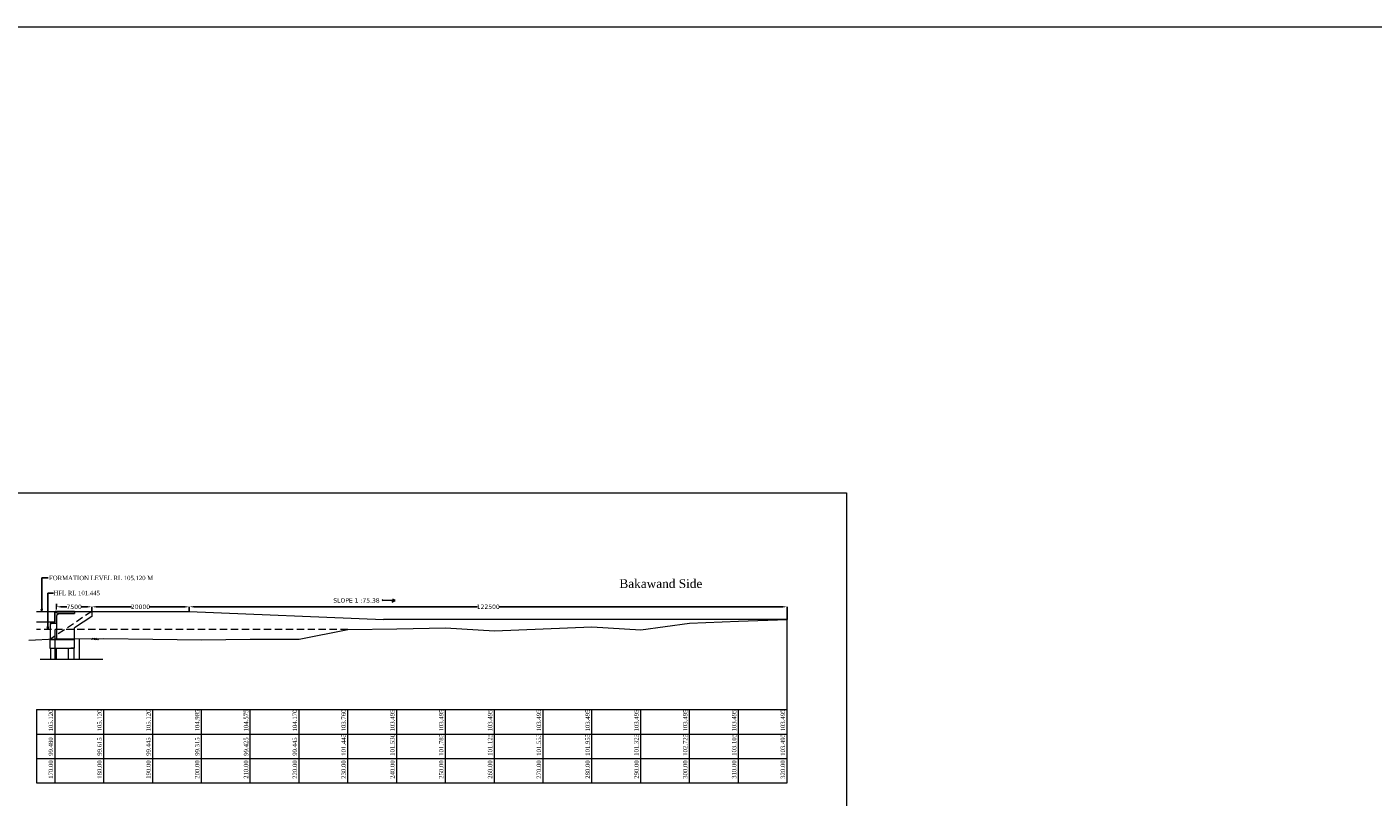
# Model space of a CAD drawing. Header units: millimetres. Extents: x -20950785 to 389010297, y -11535949 to 14056629.
# Tile 28 of 256: x 8473816 to 8749637, y -662681 to -504846. Entities that reach past the tile are written whole.
import ezdxf

# ---------------------------------------------------------------- set-up
doc = ezdxf.new("R2010")
doc.units = ezdxf.units.MM
doc.header["$LTSCALE"] = 60
doc.header["$MEASUREMENT"] = 0
doc.linetypes.add('HIDDEN', pattern=[0.375, 0.25, -0.125])
doc.styles.add('style1', font='txt.shx', dxfattribs={"height": 1})
doc.dimstyles.get("Standard").update_dxf_attribs({"dimtxt": 400, "dimasz": 215, "dimexe": 0.18, "dimexo": 0.0625, "dimgap": 0.09, "dimtad": 0, "dimtih": 1, "dimtoh": 1, "dimdec": 0, "dimzin": 4, "dimdsep": 46, "dimtxsty": 'Standard', "dimblk": 'OPEN90', "dimcen": 0, "dimadec": 0, "dimazin": 1, "dimtfac": 1, "dimtdec": 0, "dimtix": 1, "dimtofl": 0, "dimtmove": 0, "dimatfit": 3, "dimldrblk": 'OPEN30', "dimfxl": 1, "dimtolj": 1, "dimtzin": 0, "dimarcsym": 0})

# ---------------------------------------------------------------- blocks, each defined once
blk = doc.blocks.new('*D101')
at = {"color": 0, "lineweight": -2, "transparency": 16777216}
for p, q in [((8479901, -623108), (8479901, -623687)), ((8480836, -623687), (8482009, -623687)), ((8486156, -623687), (8484983, -623687)), ((8487091, -623687), (8487091, -623686))]:
    blk.add_line(p, q, dxfattribs=at)
for points in [[(8480836, -623531), (8480836, -623842), (8479901, -623687)], [(8486156, -623531), (8486156, -623842), (8487091, -623687)]]:
    blk.add_solid(points, dxfattribs=at)
at = {"layer": 'Defpoints', "color": 0, "lineweight": -2, "transparency": 16777216}
for p in [(8479901, -623108), (8479901, -623687), (8487091, -623687)]:
    blk.add_point(p, dxfattribs=at)
at = {"color": 0, "lineweight": 5, "transparency": 16777216, "insert": (8483496, -623687), "char_height": 500, "attachment_point": 5}
blk.add_mtext('\\A1;{\\fVerdana|b0|i0|c0|p34;\\H1.8x;7500}', dxfattribs=at)
blk = doc.blocks.new('*D134')
at = {"color": 0, "lineweight": -2, "transparency": 16777216}
for p, q in [((8487091, -624643), (8487091, -623687)), ((8488026, -623687), (8495213, -623687)), ((8506156, -623687), (8498969, -623687)), ((8507091, -624643), (8507091, -623687))]:
    blk.add_line(p, q, dxfattribs=at)
for points in [[(8488026, -623531), (8488026, -623843), (8487091, -623687)], [(8506156, -623531), (8506156, -623843), (8507091, -623687)]]:
    blk.add_solid(points, dxfattribs=at)
at = {"layer": 'Defpoints', "color": 0, "lineweight": -2, "transparency": 16777216}
for p in [(8487091, -624643), (8507091, -623687), (8507091, -624643)]:
    blk.add_point(p, dxfattribs=at)
at = {"color": 0, "lineweight": 5, "transparency": 16777216, "insert": (8497091, -623687), "char_height": 500, "attachment_point": 5}
blk.add_mtext('\\A1;{\\fVerdana|b0|i0|c0|p34;\\H1.8x;20000}', dxfattribs=at)
blk = doc.blocks.new('*D135')
at = {"color": 0, "lineweight": -2, "transparency": 16777216}
for p, q in [((8507091, -624643), (8507091, -623683)), ((8508026, -623683), (8566105, -623683)), ((8628656, -623683), (8570577, -623683)), ((8629591, -626268), (8629591, -623683))]:
    blk.add_line(p, q, dxfattribs=at)
for points in [[(8508026, -623527), (8508026, -623839), (8507091, -623683)], [(8628656, -623527), (8628656, -623839), (8629591, -623683)]]:
    blk.add_solid(points, dxfattribs=at)
at = {"layer": 'Defpoints', "color": 0, "lineweight": -2, "transparency": 16777216}
for p in [(8507091, -624643), (8629591, -623683), (8629591, -626268)]:
    blk.add_point(p, dxfattribs=at)
at = {"color": 0, "lineweight": 5, "transparency": 16777216, "insert": (8568341, -623683), "char_height": 500, "attachment_point": 5}
blk.add_mtext('\\A1;{\\fVerdana|b0|i0|c0|p34;\\H1.8x;122500}', dxfattribs=at)

msp = doc.modelspace()

# ---------------------------------------------------------------- hatches: boundary and pattern name
at = {"lineweight": 5}
h = msp.add_hatch(dxfattribs=at)
h.set_pattern_fill('AR-CONC', color=256, scale=50)
h.set_pattern_definition([(50, (7367889.95, -1340668.25), (358.63009, -31.37607), [37.5, -412.5]), (355, (7367889.95, -1340668.25), (-69.37567, 376.09607), [30, -330]), (100.451444, (7367919.84, -1340670.87), (289.25442, 344.72), [31.8701, -350.57106]), (46.1842, (7367889.95, -1340568.25), (533.62067, -82.75964), [56.25, -618.75]), (96.635635, (7367934.4, -1340575.15), (467.33097, 487.0593), [47.80517, -525.85688]), (351.184164, (7367889.95, -1340568.25), (467.33097, 487.0593), [45, -495]), (21, (7367939.95, -1340593.25), (298.453526, -201.309445), [37.5, -412.5]), (326, (7367939.95, -1340593.25), (121.65767, 362.57502), [30, -330]), (71.451445, (7367964.82, -1340610.03), (420.11119, 161.26558), [31.8701, -350.57106]), (37.5, (7367889.95, -1340668.25), (6.079928, 166.446927), [0, -326, 0, -335, 0, -331.25]), (7.5, (7367889.95, -1340668.25), (131.534769, 197.205856), [0, -191, 0, -318.5, 0, -126.25]), (327.5, (7367778.45, -1340668.25), (266.911218, -11.277436), [0, -125, 0, -390, 0, -517.5]), (317.5, (7367728.45, -1340668.25), (291.593085, 50.05249), [0, -162.5, 0, -259, 0, -367.5])])
h.paths.add_polyline_path([(8480141.02, -625043.12), (8480141.02, -624943.12), (8483401.02, -624943.12), (8483401.02, -625043.12)])
h = msp.add_hatch(color=256, dxfattribs=at)
h.dxf.hatch_style = 1
h.paths.add_polyline_path([(8479081.02, -626818.12), (8479401.02, -626818.12), (8479401.02, -626870.05), (8479081.02, -626870.05)])
h = msp.add_hatch(color=256, dxfattribs=at)
h.dxf.hatch_style = 1
h.paths.add_polyline_path([(8479081.02, -626818.18), (8479401.02, -626818.18), (8479401.02, -626870.12), (8479081.02, -626870.12)])

# ---------------------------------------------------------------- linework, layer by layer
at = {"lineweight": 9, "ltscale": 20}
msp.add_line((7535217, -504845.99), (12712210.57, -504845.99), dxfattribs=at)
at = {"lineweight": 5}
for p, q in [((8343253.98, -600358.69), (8641735.75, -600358.69)), ((8641735.75, -600358.69), (8641735.75, -793794.32)), ((8479901.02, -624248.75), (8479901.02, -623308.75)), ((8475779.29, -624643.12), (8479541.02, -624643.12)), ((8479541.02, -626718.12), (8479541.02, -624643.12)), ((8479541.02, -626818.05), (8479541.02, -624643.18)), ((8479591.02, -626768.05), (8479591.02, -624643.12)), ((8479891.02, -624643.12), (8479591.02, -624643.12)), ((8479591.02, -626868.12), (8479591.02, -624643.18)), ((8479891.02, -624643.18), (8479591.02, -624643.18)), ((8479891.02, -624943.12), (8479891.02, -624643.12)), ((8479891.02, -624943.18), (8479891.02, -624643.18)), ((8479891.02, -624943.12), (8483541.02, -624943.12)), ((8480141.02, -625243.12), (8479891.02, -625493.12)), ((8480141.02, -625243.18), (8479891.02, -625493.18)), ((8479891.02, -625493.12), (8479891.02, -627018.05)), ((8479891.02, -625493.18), (8479891.02, -627018.12)), ((8479901.02, -624643.12), (8479901.02, -624943.12)), ((8483541.02, -624643.12), (8479901.02, -624643.12)), ((8479901.02, -624643.18), (8479901.02, -624943.18)), ((8480141.02, -624943.12), (8480141.02, -625243.12)), ((8480141.02, -624943.18), (8480141.02, -625243.18)), ((8480141.02, -625043.12), (8483541.02, -625043.12)), ((8483541.02, -624643.12), (8483541.02, -625043.12)), ((8483541.02, -624643.12), (8485198.59, -624643.12)), ((8483541.02, -624643.12), (8487091.02, -624643.12)), ((8487091.02, -625643.12), (8483591.02, -627996.26)), ((8487091.02, -624643.12), (8487091.02, -625643.12)), ((8487091.02, -624643.12), (8507091.02, -624643.12)), ((8507091.02, -624643.12), (8546858.07, -626268.18)), ((8479541.02, -626818.05), (8475779.29, -626818.05)), ((8478591.02, -627118.05), (8478841.02, -627118.05)), ((8479891.02, -627118.05), (8478591.02, -627118.05)), ((8478591.02, -627118.05), (8478591.02, -630321.41)), ((8478591.02, -627118.12), (8478841.02, -627118.12)), ((8479891.02, -627118.12), (8478591.02, -627118.12)), ((8479241.02, -627118.12), (8478591.02, -627118.12)), ((8478591.02, -627118.12), (8478591.02, -629042.12)), ((8478591.02, -627674.05), (8478591.02, -630357.91)), ((8478591.02, -628042.05), (8478591.02, -629788.12)), ((8478591.02, -628042.05), (8478591.02, -629042.05)), ((8478591.02, -628042.05), (8478591.02, -629042.05)), ((8479081.02, -626868.05), (8478891.02, -626868.05)), ((8478891.02, -627118.05), (8478891.02, -626868.05)), ((8479081.02, -626868.12), (8478891.02, -626868.12)), ((8478891.02, -627118.12), (8478891.02, -626868.12)), ((8479241.02, -627118.05), (8478891.02, -627118.05)), ((8478941.02, -626818.05), (8479241.02, -626818.05)), ((8478941.02, -626818.05), (8479241.02, -626818.05)), ((8478941.02, -626818.12), (8479241.02, -626818.12)), ((8478941.02, -626818.12), (8479241.02, -626818.12)), ((8479081.02, -626818.05), (8479081.02, -626870.05)), ((8479081.02, -626818.12), (8479081.02, -626870.12)), ((8479316.02, -626870.05), (8479081.02, -626870.05)), ((8479401.02, -626870.05), (8479081.02, -626870.05)), ((8479316.02, -626870.12), (8479081.02, -626870.12)), ((8479401.02, -626870.12), (8479081.02, -626870.12)), ((8479591.02, -627118.05), (8479241.02, -627118.05)), ((8479591.02, -627118.12), (8479241.02, -627118.12)), ((8479401.02, -626818.05), (8479401.02, -626870.05)), ((8479401.02, -626818.12), (8479401.02, -626870.12)), ((8479591.02, -626868.05), (8479401.02, -626868.05)), ((8479591.02, -626868.12), (8479401.02, -626868.12)), ((8479591.02, -634441.77), (8479591.02, -628318.18)), ((8479891.02, -626650.05), (8479891.02, -630312.91)), ((8479891.02, -626750.12), (8479891.02, -630357.91)), ((8483591.02, -631562.91), (8483591.02, -627996.26)), ((8529591.02, -630318.18), (8539591.02, -628318.18)), ((8539591.02, -628318.18), (8549591.02, -628233.18)), ((8629591.02, -626268.18), (8546858.07, -626268.18)), ((8549591.02, -628233.18), (8559591.02, -627978.18)), ((8559591.02, -627978.18), (8569591.02, -628638.18)), ((8569591.02, -628638.18), (8579591.02, -628208.18)), ((8579591.02, -628208.18), (8589591.02, -627808.18)), ((8589591.02, -627808.18), (8599591.02, -628438.18)), ((8599591.02, -628438.18), (8609591.02, -627038.18)), ((8609591.02, -627038.18), (8619591.02, -626658.18)), ((8619591.02, -626658.18), (8629591.02, -626268.18)), ((8629591.02, -659763.18), (8629591.02, -626268.18)), ((8629591.02, -654763.18), (8629591.02, -626268.18)), ((8474215.29, -630490.14), (8479591.02, -630283.18)), ((8478491.02, -630357.91), (8478491.02, -632157.91)), ((8478491.02, -630357.91), (8483591.02, -630357.91)), ((8479591.02, -630283.18), (8489591.02, -630148.18)), ((8483591.02, -632157.91), (8483591.02, -630357.91)), ((8484592.83, -634441.77), (8484590.71, -630218.58)), ((8487350.72, -630164.19), (8486889.13, -630367.99)), ((8487680.41, -630150.86), (8487167.23, -630377.45)), ((8487346.27, -630162.22), (8487859.46, -630388.81)), ((8488014.55, -630162.22), (8487501.36, -630388.81)), ((8487680.41, -630150.86), (8488193.59, -630377.45)), ((8488010.1, -630164.19), (8488471.69, -630367.99)), ((8489591.02, -630148.18), (8499591.02, -630318.18)), ((8499591.02, -630318.18), (8509591.02, -630448.18)), ((8509591.02, -630448.18), (8519591.02, -630338.18)), ((8519591.02, -630338.18), (8529591.02, -630318.18)), ((8478491.02, -632157.91), (8483591.02, -632157.91)), ((8478491.02, -632157.91), (8479241.02, -632157.91)), ((8478641.02, -632157.91), (8478641.02, -634441.77)), ((8479841.02, -632157.91), (8479841.02, -634441.77)), ((8482241.02, -632157.91), (8482241.02, -634441.77)), ((8483591.02, -632157.91), (8482841.02, -632157.91)), ((8483441.02, -632157.91), (8483441.02, -634441.77)), ((8476530.56, -634441.77), (8489359.66, -634441.77)), ((8475779.29, -644763.18), (8629591.02, -644763.18)), ((8475779.29, -644763.18), (8475779.29, -659763.18)), ((8479591.02, -659791.17), (8479591.02, -644763.18)), ((8489591.02, -659791.17), (8489591.02, -644763.18)), ((8499591.02, -659791.17), (8499591.02, -644763.18)), ((8509591.02, -659791.17), (8509591.02, -644763.18)), ((8519591.02, -659791.17), (8519591.02, -644763.18)), ((8529591.02, -659791.17), (8529591.02, -644763.18)), ((8539591.02, -659791.17), (8539591.02, -644763.18)), ((8549591.02, -659791.17), (8549591.02, -644763.18)), ((8559591.02, -659791.17), (8559591.02, -644763.18)), ((8569591.02, -659791.17), (8569591.02, -644763.18)), ((8579591.02, -659791.17), (8579591.02, -644763.18)), ((8589591.02, -659791.17), (8589591.02, -644763.18)), ((8599591.02, -659791.17), (8599591.02, -644763.18)), ((8609591.02, -659791.17), (8609591.02, -644763.18)), ((8619591.02, -659791.17), (8619591.02, -644763.18)), ((8629591.02, -659791.17), (8629591.02, -644763.18)), ((8475779.29, -649763.18), (8629591.02, -649763.18)), ((8475779.29, -654763.18), (8629591.02, -654763.18)), ((8475779.29, -659763.18), (8629591.02, -659763.18))]:
    msp.add_line(p, q, dxfattribs=at)
at = {"color": 7, "linetype": 'ByBlock', "lineweight": -2, "ltscale": 2, "true_color": 0xffffff}
for p, q in [((8546743.96, -622310.98), (8546578.45, -622173.77)), ((8546743.96, -622310.98), (8546595.2, -622490.42)), ((8546743.96, -622310.98), (8549235.78, -622411.54)), ((8549235.78, -622411.54), (8548556.19, -622713.21)), ((8549235.78, -622411.54), (8548749.31, -622100.46))]:
    msp.add_line(p, q, dxfattribs=at)
at = {"linetype": 'HIDDEN', "lineweight": 5, "ltscale": 100}
for p, q in [((8487091.02, -624643.12), (8478591.02, -630357.91)), ((8539591.02, -628318.18), (8475779.29, -628318.18))]:
    msp.add_line(p, q, dxfattribs=at)

# ---------------------------------------------------------------- texts
at = {"color": 7, "linetype": 'ByBlock', "lineweight": -2, "ltscale": 2, "true_color": 0xffffff, "char_height": 900, "attachment_point": 4}
for s, insert in [('{\\fTimes New Roman|b0|i0|c0|p18;\\C256;FORMATION LEVEL RL 105.120 M}', (8478348.06, -617785.19)), ('{\\fTimes New Roman|b0|i0|c0|p18;\\C256;HFL RL 101.445}', (8479259.89, -620863.75)), ('{\\fVerdana|b0|i0|c0|p34;\\C256;SLOPE 1 :75.38}', (8536600.11, -622387.29))]:
    msp.add_mtext(s, dxfattribs=dict(at, insert=insert))
at = {"lineweight": 5, "insert": (8595214.95, -618032.94), "char_height": 1800, "attachment_point": 1, "style": 'style1'}
msp.add_mtext('{\\fTimes New Roman|b0|i0|c0|p18;Bakawand Side   }', dxfattribs=at)
at = {"lineweight": 5, "char_height": 900, "attachment_point": 1, "rotation": 90}
for s, insert in [('{\\fTimes New Roman|b0|i0|c0|p18;105.120}', (8478257.81, -649217.85)), ('{\\fTimes New Roman|b0|i0|c0|p18;105.120}', (8488257.81, -649217.85)), ('{\\fTimes New Roman|b0|i0|c0|p18;105.120}', (8498257.81, -649217.85)), ('{\\fTimes New Roman|b0|i0|c0|p18;104.985}', (8508257.81, -649217.85)), ('{\\fTimes New Roman|b0|i0|c0|p18;104.575}', (8518257.81, -649217.85)), ('{\\fTimes New Roman|b0|i0|c0|p18;104.170}', (8528257.81, -649217.85)), ('{\\fTimes New Roman|b0|i0|c0|p18;103.760}', (8538257.81, -649217.85)), ('{\\fTimes New Roman|b0|i0|c0|p18;103.495}', (8548257.81, -649217.85)), ('{\\fTimes New Roman|b0|i0|c0|p18;103.495}', (8558257.81, -649217.85)), ('{\\fTimes New Roman|b0|i0|c0|p18;103.495}', (8568257.81, -649217.85)), ('{\\fTimes New Roman|b0|i0|c0|p18;103.495}', (8578257.81, -649217.85)), ('{\\fTimes New Roman|b0|i0|c0|p18;103.495}', (8588257.81, -649217.85)), ('{\\fTimes New Roman|b0|i0|c0|p18;103.495}', (8598257.81, -649217.85)), ('{\\fTimes New Roman|b0|i0|c0|p18;103.495}', (8608257.81, -649217.85)), ('{\\fTimes New Roman|b0|i0|c0|p18;103.495}', (8618257.81, -649217.85)), ('{\\fTimes New Roman|b0|i0|c0|p18;103.495}', (8628257.81, -649217.85)), ('{\\fTimes New Roman|b0|i0|c0|p18;99.480}', (8478257.81, -654217.85)), ('{\\fTimes New Roman|b0|i0|c0|p18;99.615}', (8488257.81, -654217.85)), ('{\\fTimes New Roman|b0|i0|c0|p18;99.445}', (8498257.81, -654217.85)), ('{\\fTimes New Roman|b0|i0|c0|p18;99.315}', (8508257.81, -654217.85)), ('{\\fTimes New Roman|b0|i0|c0|p18;99.445}', (8528257.81, -654217.85)), ('{\\fTimes New Roman|b0|i0|c0|p18;101.445}', (8538257.81, -654217.85)), ('{\\fTimes New Roman|b0|i0|c0|p18;101.530}', (8548257.81, -654217.85)), ('{\\fTimes New Roman|b0|i0|c0|p18;101.785}', (8558257.81, -654217.85)), ('{\\fTimes New Roman|b0|i0|c0|p18;101.125}', (8568257.81, -654217.85)), ('{\\fTimes New Roman|b0|i0|c0|p18;101.555}', (8578257.81, -654217.85)), ('{\\fTimes New Roman|b0|i0|c0|p18;101.955}', (8588257.81, -654217.85)), ('{\\fTimes New Roman|b0|i0|c0|p18;101.325}', (8598257.81, -654217.85)), ('{\\fTimes New Roman|b0|i0|c0|p18;102.725}', (8608257.81, -654217.85)), ('{\\fTimes New Roman|b0|i0|c0|p18;103.105}', (8618257.81, -654217.85)), ('{\\fTimes New Roman|b0|i0|c0|p18;103.495}', (8628257.81, -654217.85)), ('{\\fTimes New Roman|b0|i0|c0|p18;170.00}', (8478257.81, -658928.44)), ('{\\fTimes New Roman|b0|i0|c0|p18;180.00}', (8488257.81, -658928.44)), ('{\\fTimes New Roman|b0|i0|c0|p18;190.00}', (8498257.81, -658928.44)), ('{\\fTimes New Roman|b0|i0|c0|p18;200.00}', (8508257.81, -658928.44)), ('{\\fTimes New Roman|b0|i0|c0|p18;210.00}', (8518257.81, -658928.44)), ('{\\fTimes New Roman|b0|i0|c0|p18;220.00}', (8528257.81, -658928.44)), ('{\\fTimes New Roman|b0|i0|c0|p18;230.00}', (8538257.81, -658928.44)), ('{\\fTimes New Roman|b0|i0|c0|p18;240.00}', (8548257.81, -658928.44)), ('{\\fTimes New Roman|b0|i0|c0|p18;250.00}', (8558257.81, -658928.44)), ('{\\fTimes New Roman|b0|i0|c0|p18;260.00}', (8568257.81, -658928.44)), ('{\\fTimes New Roman|b0|i0|c0|p18;270.00}', (8578257.81, -658928.44)), ('{\\fTimes New Roman|b0|i0|c0|p18;280.00}', (8588257.81, -658928.44)), ('{\\fTimes New Roman|b0|i0|c0|p18;290.00}', (8598257.81, -658928.44)), ('{\\fTimes New Roman|b0|i0|c0|p18;300.00}', (8608257.81, -658928.44)), ('{\\fTimes New Roman|b0|i0|c0|p18;310.00}', (8618257.81, -658928.44)), ('{\\fTimes New Roman|b0|i0|c0|p18;320.00}', (8628257.81, -658928.44))]:
    msp.add_mtext(s, dxfattribs=dict(at, insert=insert))
at = {"lineweight": 5, "insert": (8518257.81, -654217.85), "char_height": 900, "width": 3390.5769, "attachment_point": 1, "rotation": 90}
msp.add_mtext('{\\fTimes New Roman|b0|i0|c0|p18;99.425}', dxfattribs=at)

# ---------------------------------------------------------------- dimensions: what is measured, and where the dimension line sits
at = {"lineweight": 5}
dim = msp.add_linear_dim(base=(8479901.02, -623686.59), p1=(8487091.02, -623686.59), p2=(8479901.02, -623107.75), angle=180, text='{\\fVerdana|b0|i0|c0|p34;\\H1.8x;7500}', dimstyle='Standard', override={"dimtxt": 500, "dimasz": 935, "dimfxl": 300}, dxfattribs=at)
dim.commit()
dim.dimension.update_dxf_attribs({"geometry": '*D101', "text_midpoint": (8483496.02, -623686.59)})
for base, p1, p2, picture, middle in [((8507091.02, -623686.77), (8487091.02, -624643.12), (8507091.02, -624643.12), '*D134', (8497091.02, -623686.77)), ((8629591.02, -623683.25), (8507091.02, -624643.12), (8629591.02, -626268.18), '*D135', (8568341.02, -623683.25))]:
    dim = msp.add_linear_dim(base=base, p1=p1, p2=p2, text='{\\fVerdana|b0|i0|c0|p34;\\H1.8x;<>}', dimstyle='Standard', override={"dimtxt": 500, "dimasz": 935, "dimfxl": 300}, dxfattribs=at)
    dim.commit()
    dim.dimension.update_dxf_attribs({"geometry": picture, "text_midpoint": middle})

# ---------------------------------------------------------------- leaders
at = {"color": 7, "linetype": 'ByBlock', "lineweight": -2, "ltscale": 2, "true_color": 0xffffff}
for points in [[(8476838.38, -624606.95), (8476838.38, -617765.26), (8478143.87, -617765.26)], [(8478105.66, -628318.18), (8478105.66, -620857.54), (8479259.89, -620863.75)]]:
    msp.add_leader(points, dimstyle='Standard', override={"dimtxt": 500, "dimasz": 500, "dimfxl": 300}, dxfattribs=at)

doc.saveas('drawing.dxf')
